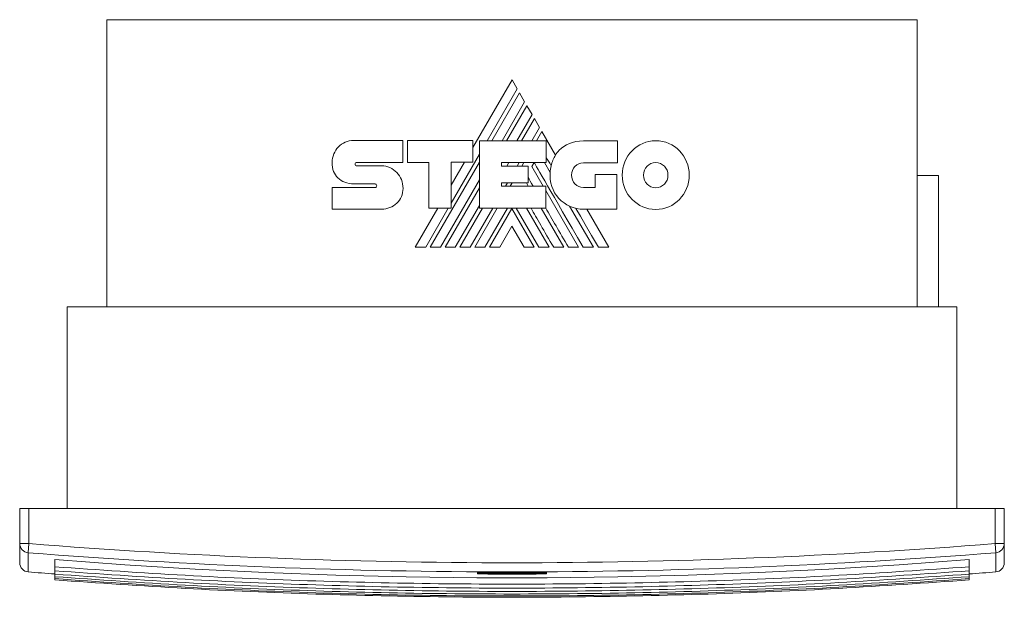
# Model space of a CAD drawing. Header units: millimetres. Extents: x -169 to 690, y -95 to 425.
# Tile 3 of 6: x 138 to 460, y -95 to 94. Entities that reach past the tile are written whole.
import ezdxf

# ---------------------------------------------------------------- set-up
doc = ezdxf.new("R2010")
doc.units = ezdxf.units.MM
doc.linetypes.add('PHANTOM', pattern=[12.7, 6.35, -1.27, 1.27, -1.27, 1.27, -1.27])
doc.layers.add('___VS___', color=7, linetype='Continuous', lineweight=15)

msp = doc.modelspace()

# ---------------------------------------------------------------- linework, layer by layer
at = {"color": 7, "linetype": 'Continuous', "lineweight": 15}
for p, q in [((166.05, 93.61), (166.05, -0.39)), ((166.05, 93.61), (431.05, 93.61)), ((431.05, -0.39), (431.05, 93.61)), ((298.56, 73.9), (285.76, 51.76)), ((290.45, 53.98), (300.26, 70.98)), ((300.26, 70.98), (298.56, 73.9)), ((301.02, 69.65), (291.97, 53.98)), ((302.69, 66.77), (301.02, 69.65)), ((295.3, 53.98), (302.69, 66.77)), ((303.43, 65.47), (296.8, 53.98)), ((305.12, 62.57), (303.43, 65.47)), ((300.15, 53.98), (305.12, 62.57)), ((305.86, 61.28), (301.65, 53.98)), ((307.56, 58.32), (305.86, 61.28)), ((305.05, 53.98), (307.56, 58.32)), ((308.29, 57.06), (306.51, 53.98)), ((312.76, 49.3), (308.29, 57.06)), ((246.75, 54.07), (262.83, 54.07)), ((262.83, 54.07), (262.83, 46.89)), ((264.42, 46.89), (264.42, 54.04)), ((264.42, 54.04), (285.76, 54.04)), ((285.76, 54.04), (285.76, 46.95)), ((287.93, 31.88), (287.93, 53.98)), ((287.93, 53.98), (309.72, 53.98)), ((309.72, 53.98), (309.72, 46.83)), ((321.9, 53.92), (333.08, 53.92)), ((333.08, 53.92), (333.08, 46.74)), ((278.65, 33.54), (287.93, 49.61)), ((239.71, 46.85), (239.71, 46.85)), ((247.68, 46.89), (262.83, 46.89)), ((247.71, 45.78), (255.88, 45.78)), ((271.35, 46.89), (264.42, 46.89)), ((271.35, 31.88), (271.35, 46.89)), ((271.83, 19.11), (287.93, 46.98)), ((285.76, 46.95), (278.65, 46.95)), ((278.65, 31.88), (278.65, 46.95)), ((282.99, 46.95), (278.65, 39.45)), ((295.16, 46.83), (309.72, 46.83)), ((295.16, 46.83), (295.16, 45.66)), ((295.16, 45.66), (303.84, 45.66)), ((296.84, 45.66), (297.52, 46.83)), ((300.23, 45.66), (300.91, 46.83)), ((301.71, 45.66), (302.38, 46.83)), ((303.84, 45.66), (303.84, 40.26)), ((305.04, 45.56), (305.78, 46.83)), ((305.04, 45.56), (308.73, 39.18)), ((309.14, 46.83), (311.04, 43.55)), ((333.08, 46.74), (321.9, 46.74)), ((325.75, 38.7), (325.75, 42.96)), ((325.75, 42.96), (332.84, 42.96)), ((332.84, 42.96), (332.84, 31.55)), ((431.05, 42.61), (438.05, 42.61)), ((438.05, -0.39), (438.05, 42.61)), ((239.71, 38.67), (253.84, 38.67)), ((253.84, 39.87), (246.77, 39.87)), ((275.17, 19.11), (287.93, 41.21)), ((295.16, 40.26), (303.84, 40.26)), ((295.16, 40.26), (295.16, 39.18)), ((295.16, 39.18), (309.6, 39.18)), ((296.47, 39.18), (297.1, 40.26)), ((297.96, 39.18), (298.59, 40.26)), ((303.24, 40.26), (303.86, 39.18)), ((309.6, 31.88), (309.6, 39.18)), ((321.9, 38.7), (325.75, 38.7)), ((276.7, 19.11), (287.93, 38.58)), ((309.6, 37.67), (320.34, 19.11)), ((280, 19.11), (287.93, 32.82)), ((317.4, 32.54), (325.17, 19.11)), ((255.88, 31.58), (239.71, 31.58)), ((274.28, 31.88), (266.9, 19.11)), ((270.32, 19.11), (277.69, 31.88)), ((271.35, 31.88), (278.65, 31.88)), ((281.51, 19.11), (288.89, 31.88)), ((284.84, 19.11), (292.24, 31.88)), ((286.37, 19.11), (293.75, 31.88)), ((287.93, 31.88), (309.6, 31.88)), ((289.7, 19.11), (297.11, 31.88)), ((291.21, 19.11), (298.52, 31.78)), ((305.83, 19.11), (298.52, 31.78)), ((307.35, 19.11), (299.94, 31.88)), ((303.25, 31.88), (310.65, 19.11)), ((308.08, 31.88), (315.48, 19.11)), ((332.84, 31.55), (321.96, 31.55)), ((330.21, 19.11), (323.02, 31.55)), ((298.52, 25.99), (294.52, 19.11)), ((298.52, 25.99), (302.5, 19.11)), ((153.05, -0.39), (153.05, -66.39)), ((153.05, -0.39), (444.05, -0.39)), ((444.05, -0.39), (444.05, -66.39)), ((137.55, -77.85), (137.55, -66.39)), ((137.55, -66.39), (140.55, -66.39)), ((456.55, -66.39), (140.55, -66.39)), ((140.55, -66.39), (140.55, -77.85)), ((456.55, -77.85), (456.55, -66.39)), ((456.55, -66.39), (459.55, -66.39)), ((459.55, -66.39), (459.55, -77.85)), ((137.55, -77.85), (140.55, -77.85)), ((137.55, -84.13), (137.55, -77.85)), ((456.55, -77.85), (459.55, -77.85)), ((459.55, -77.85), (459.55, -84.13)), ((149.05, -83.05), (149.05, -85.46)), ((448.05, -83.05), (448.05, -85.46)), ((149.05, -85.46), (149.05, -86.76)), ((149.05, -86.76), (149.05, -87.84)), ((448.05, -85.46), (448.05, -86.76)), ((448.05, -86.76), (448.05, -87.84)), ((149.05, -87.84), (149.05, -88.69)), ((149.05, -88.69), (149.05, -89.32)), ((149.05, -89.32), (149.05, -89.73)), ((287.25, -87.74), (287.25, -87.38)), ((309.05, -87.52), (309.05, -87.8)), ((309.85, -87.38), (309.85, -87.74)), ((448.05, -87.84), (448.05, -88.69)), ((448.05, -88.69), (448.05, -89.32)), ((448.05, -89.32), (448.05, -89.73))]:
    msp.add_line(p, q, dxfattribs=at)
at = {"color": 8, "linetype": 'Continuous', "lineweight": 15}
for p, q in [((140.31, -80.83), (140.31, -87.12)), ((456.79, -87.12), (456.79, -80.83)), ((288.05, -87.32), (288.05, -87.52)), ((309.05, -87.52), (309.05, -87.32))]:
    msp.add_line(p, q, dxfattribs=at)
at = {"color": 7, "linetype": 'Continuous', "lineweight": 15, "flags": 128}
for points in [[(326.82, 19.11), (324.56, 23), (322.46, 26.63), (320.9, 29.31), (319.44, 31.84)], [(140.55, -77.85), (140.5, -78.4), (140.46, -78.93), (140.42, -79.43), (140.39, -79.87), (140.36, -80.25), (140.33, -80.54), (140.32, -80.73), (140.31, -80.83)], [(456.55, -77.85), (456.59, -78.4), (456.64, -78.93), (456.68, -79.43), (456.71, -79.87), (456.74, -80.25), (456.76, -80.54), (456.78, -80.73), (456.79, -80.83)], [(448.05, -83.05), (425.13, -84.76), (402.16, -86.18), (379.17, -87.32), (356.15, -88.17), (333.12, -88.74), (310.07, -89.03), (287.02, -89.03), (263.98, -88.74), (240.94, -88.17), (217.93, -87.32), (194.93, -86.18), (171.97, -84.76), (149.05, -83.05)], [(288.05, -87.52), (290.67, -87.53), (293.3, -87.54), (295.92, -87.54), (298.55, -87.55), (301.17, -87.54), (303.8, -87.54), (306.42, -87.53), (309.05, -87.52)], [(288.05, -87.52), (288.05, -87.57), (288.05, -87.62), (288.05, -87.67), (288.05, -87.71), (288.05, -87.75), (288.05, -87.77), (288.05, -87.79), (288.05, -87.8)], [(309.05, -87.8), (306.42, -87.81), (303.8, -87.82), (301.17, -87.83), (298.55, -87.83), (295.92, -87.83), (293.3, -87.82), (290.67, -87.81), (288.05, -87.8)]]:
    msp.add_lwpolyline(points, dxfattribs=at)
at = {"color": 7, "linetype": 'Continuous', "lineweight": 15}
for centre, radius, start, end in [((323.21, 43.03), 12.19, 149.0381, 166.8386), ((321.96, 42.53), 10.97, 174.6401, 270), ((140.54, -77.84), 2.99, 180.0811, 265.5615), ((298.55, 1906.61), 1990.74, 265.44779, 274.55221), ((456.55, -77.84), 2.99, 274.4383, 359.9191), ((298.55, 1906.61), 1993.73, 265.44779, 274.55221), ((140.55, -84.13), 3, 180, 265.4621), ((456.55, -84.13), 3, 274.5379, 0), ((298.55, 1906.61), 2000, 265.46209, 265.71314), ((287.25, -87.44), 0.3, 269.5963, 359.9198), ((298.55, 1906.61), 1993.96, 269.69824, 270), ((298.55, 1906.61), 1993.96, 269.69824, 270.30176), ((298.55, 1906.61), 1993.96, 270, 270.30176), ((309.85, -87.44), 0.3, 180.083, 270.4036), ((298.55, 1906.61), 2000, 274.28686, 274.53791)]:
    msp.add_arc(centre, radius, start, end, dxfattribs=at)
at = {"color": 8, "linetype": 'Continuous', "lineweight": 15}
for centre, start, end in [((287.25, -87.07), 269.6716, 297.3812), ((309.85, -87.07), 243.6223, 270.3316)]:
    msp.add_arc(centre, 0.301, start, end, dxfattribs=at)
at = {"color": 7, "linetype": 'Continuous', "lineweight": 15}
for points in [[(239.71, 46.85), (239.71, 48.84), (240.5, 50.64), (241.77, 51.95)], [(241.77, 51.95), (243.05, 53.26), (244.81, 54.07), (246.75, 54.07)], [(314.01, 50.89), (315.83, 52.77), (318.47, 53.92), (321.9, 53.92)], [(337.81, 50.7), (339.79, 52.74), (342.53, 54.01), (345.55, 54.01)], [(345.55, 54.01), (348.58, 54.01), (351.32, 52.74), (353.31, 50.7)], [(311.34, 45.8), (310.7, 46.91), (310.16, 47.85), (309.72, 48.61)], [(312.76, 49.3), (313.12, 49.87), (313.54, 50.41), (314.01, 50.89)], [(334.61, 42.74), (334.61, 45.84), (335.83, 48.66), (337.81, 50.7)], [(353.31, 50.7), (355.3, 48.66), (356.53, 45.84), (356.53, 42.74)], [(241.57, 41.86), (240.4, 43.02), (239.68, 44.68), (239.71, 46.85)], [(247.4, 46.74), (247.31, 46.62), (247.25, 46.45), (247.25, 46.28)], [(247.25, 46.28), (247.25, 46.14), (247.3, 46.01), (247.39, 45.92)], [(247.39, 45.92), (247.47, 45.84), (247.59, 45.78), (247.71, 45.78)], [(247.68, 46.89), (247.58, 46.89), (247.48, 46.83), (247.4, 46.74)], [(255.88, 45.78), (257.82, 45.78), (259.57, 44.94), (260.84, 43.61)], [(321.87, 19.11), (311.63, 36.74), (306.28, 45.98), (305.83, 46.83)], [(311.04, 43.55), (311.08, 44.33), (311.18, 45.08), (311.34, 45.8)], [(319.15, 45.57), (318.44, 44.85), (318.01, 43.84), (318.01, 42.74)], [(321.9, 46.74), (320.82, 46.74), (319.85, 46.3), (319.15, 45.57)], [(342.74, 45.66), (342.02, 44.91), (341.58, 43.88), (341.58, 42.74)], [(345.55, 46.86), (344.45, 46.86), (343.46, 46.4), (342.74, 45.66)], [(348.38, 45.66), (347.66, 46.4), (346.66, 46.86), (345.55, 46.86)], [(349.56, 42.74), (349.56, 43.87), (349.11, 44.91), (348.38, 45.66)], [(246.77, 39.87), (244.73, 39.92), (242.87, 40.58), (241.57, 41.86)], [(260.84, 43.61), (262.12, 42.26), (262.92, 40.42), (262.92, 38.41)], [(305.42, 39.18), (304.73, 40.37), (304.2, 41.29), (303.84, 41.93)], [(318.01, 42.74), (318.01, 41.61), (318.44, 40.6), (319.15, 39.87)], [(337.81, 34.79), (335.83, 36.82), (334.61, 39.63), (334.61, 42.74)], [(341.58, 42.74), (341.58, 41.59), (342.02, 40.56), (342.74, 39.81)], [(348.38, 39.81), (349.11, 40.56), (349.56, 41.6), (349.56, 42.74)], [(356.53, 42.74), (356.53, 39.63), (355.3, 36.82), (353.32, 34.79)], [(254.16, 39.7), (254.07, 39.8), (253.96, 39.87), (253.84, 39.87)], [(253.84, 38.67), (253.97, 38.67), (254.09, 38.73), (254.18, 38.82)], [(254.33, 39.22), (254.33, 39.39), (254.27, 39.57), (254.16, 39.7)], [(254.18, 38.82), (254.27, 38.92), (254.33, 39.07), (254.33, 39.22)], [(319.15, 39.87), (319.85, 39.15), (320.82, 38.7), (321.9, 38.7)], [(342.74, 39.81), (343.46, 39.07), (344.45, 38.61), (345.55, 38.61)], [(345.55, 38.61), (346.66, 38.61), (347.66, 39.07), (348.38, 39.81)], [(262.92, 38.41), (262.92, 36.46), (262.15, 34.77), (260.89, 33.56)], [(260.89, 33.56), (259.61, 32.32), (257.84, 31.58), (255.88, 31.58)], [(345.55, 31.49), (342.53, 31.49), (339.79, 32.75), (337.81, 34.79)], [(353.32, 34.79), (351.33, 32.75), (348.58, 31.49), (345.55, 31.49)], [(312.18, 19.11), (309.06, 24.47), (306.6, 28.73), (304.78, 31.88)], [(317.01, 19.11), (314.07, 24.19), (311.6, 28.46), (309.6, 31.92)]]:
    msp.add_open_spline(points, degree=3, dxfattribs=at)
for points, knots in [([(448.05, -85.46), (433.85, -86.44), (405.45, -88.42), (362.73, -90.22), (319.95, -91.16), (277.15, -91.16), (234.37, -90.22), (191.64, -88.42), (163.25, -86.44), (149.05, -85.46)], [0, 0, 0, 0, 0.1429, 0.285699, 0.428531, 0.57147, 0.714302, 0.857101, 1, 1, 1, 1]), ([(448.05, -86.76), (433.85, -87.75), (405.45, -89.73), (362.73, -91.52), (319.95, -92.46), (277.15, -92.46), (234.37, -91.52), (191.64, -89.73), (163.25, -87.75), (149.05, -86.76)], [0, 0, 0, 0, 0.1429, 0.285699, 0.428531, 0.57147, 0.714302, 0.857101, 1, 1, 1, 1]), ([(448.05, -87.84), (433.85, -88.83), (405.45, -90.8), (362.73, -92.6), (319.95, -93.54), (277.15, -93.54), (234.37, -92.6), (191.64, -90.8), (163.25, -88.83), (149.05, -87.84)], [0, 0, 0, 0, 0.1429, 0.285699, 0.428531, 0.57147, 0.714302, 0.857101, 1, 1, 1, 1]), ([(448.05, -88.69), (433.85, -89.68), (405.45, -91.66), (362.73, -93.46), (319.95, -94.39), (277.15, -94.39), (234.37, -93.46), (191.64, -91.66), (163.25, -89.68), (149.05, -88.69)], [0, 0, 0, 0, 0.1429, 0.285699, 0.428531, 0.57147, 0.714302, 0.857101, 1, 1, 1, 1]), ([(448.05, -89.32), (433.85, -90.31), (405.45, -92.29), (362.73, -94.09), (319.95, -95.03), (277.15, -95.03), (234.37, -94.09), (191.64, -92.29), (163.25, -90.31), (149.05, -89.32)], [0, 0, 0, 0, 0.1429, 0.285699, 0.428531, 0.57147, 0.714302, 0.857101, 1, 1, 1, 1]), ([(448.05, -89.73), (433.85, -90.72), (405.45, -92.7), (362.73, -94.5), (319.95, -95.44), (277.15, -95.44), (234.37, -94.5), (191.64, -92.7), (163.25, -90.72), (149.05, -89.73)], [0, 0, 0, 0, 0.1429004, 0.2856994, 0.4285306, 0.57147, 0.7143018, 0.8571006, 1, 1, 1, 1]), ([(287.25, -87.38), (287.25, -87.37), (287.26, -87.36), (287.36, -87.34), (287.54, -87.33), (287.78, -87.32), (287.96, -87.32), (288.05, -87.32)], [0, 0, 0, 0, 0.143511, 0.358188, 0.572286, 0.786137, 1, 1, 1, 1]), ([(288.05, -87.8), (287.99, -87.8), (287.84, -87.8), (287.62, -87.79), (287.41, -87.78), (287.27, -87.76), (287.26, -87.74), (287.25, -87.74)], [0, 0, 0, 0, 0.135264, 0.349848, 0.56609, 0.783058, 1, 1, 1, 1]), ([(287.36, -87.35), (287.36, -87.35), (287.36, -87.35), (287.38, -87.34), (287.46, -87.34), (287.61, -87.33), (287.82, -87.32), (287.98, -87.32), (288.05, -87.32)], [0, 0, 0, 0, 0.0360749, 0.1346206, 0.2942711, 0.5151843, 0.7822875, 1, 1, 1, 1]), ([(287.55, -87.44), (287.55, -87.45), (287.57, -87.46), (287.65, -87.49), (287.78, -87.51), (287.92, -87.52), (288.01, -87.52), (288.05, -87.52)], [0, 0, 0, 0, 0.218164, 0.43586, 0.651964, 0.865594, 1, 1, 1, 1]), ([(309.05, -87.32), (309.14, -87.32), (309.32, -87.32), (309.54, -87.33), (309.68, -87.34), (309.74, -87.35), (309.74, -87.35), (309.74, -87.35)], [0, 0, 0, 0, 0.267777, 0.556456, 0.792775, 0.934667, 1, 1, 1, 1]), ([(309.05, -87.32), (309.11, -87.32), (309.26, -87.32), (309.48, -87.32), (309.69, -87.34), (309.82, -87.35), (309.84, -87.37), (309.85, -87.38)], [0, 0, 0, 0, 0.139433, 0.353941, 0.56907, 0.78454, 1, 1, 1, 1]), ([(309.05, -87.52), (309.1, -87.52), (309.22, -87.51), (309.37, -87.5), (309.48, -87.48), (309.54, -87.46), (309.55, -87.44), (309.55, -87.44)], [0, 0, 0, 0, 0.211295, 0.423167, 0.63676, 0.852784, 1, 1, 1, 1]), ([(309.85, -87.74), (309.85, -87.74), (309.84, -87.75), (309.74, -87.77), (309.56, -87.79), (309.32, -87.8), (309.14, -87.8), (309.05, -87.8)], [0, 0, 0, 0, 0.146371, 0.361451, 0.574856, 0.787404, 1, 1, 1, 1])]:
    msp.add_open_spline(points, degree=3, knots=knots, dxfattribs=at)
at = {"layer": '___VS___', "linetype": 'Continuous', "lineweight": 15}
msp.add_line((239.71, 38.67), (239.71, 31.58), dxfattribs=at)
at = {"layer": '___VS___', "linetype": 'PHANTOM'}
for p, q in [((266.9, 19.11), (270.32, 19.11)), ((271.83, 19.11), (275.17, 19.11)), ((276.7, 19.11), (280, 19.11)), ((281.51, 19.11), (284.84, 19.11)), ((286.37, 19.11), (289.7, 19.11)), ((291.21, 19.11), (294.52, 19.11)), ((302.5, 19.11), (305.83, 19.11)), ((307.35, 19.11), (310.65, 19.11)), ((312.18, 19.11), (315.48, 19.11)), ((317.01, 19.11), (320.34, 19.11)), ((321.87, 19.11), (325.17, 19.11)), ((326.82, 19.11), (330.21, 19.11))]:
    msp.add_line(p, q, dxfattribs=at)

doc.saveas('drawing.dxf')
